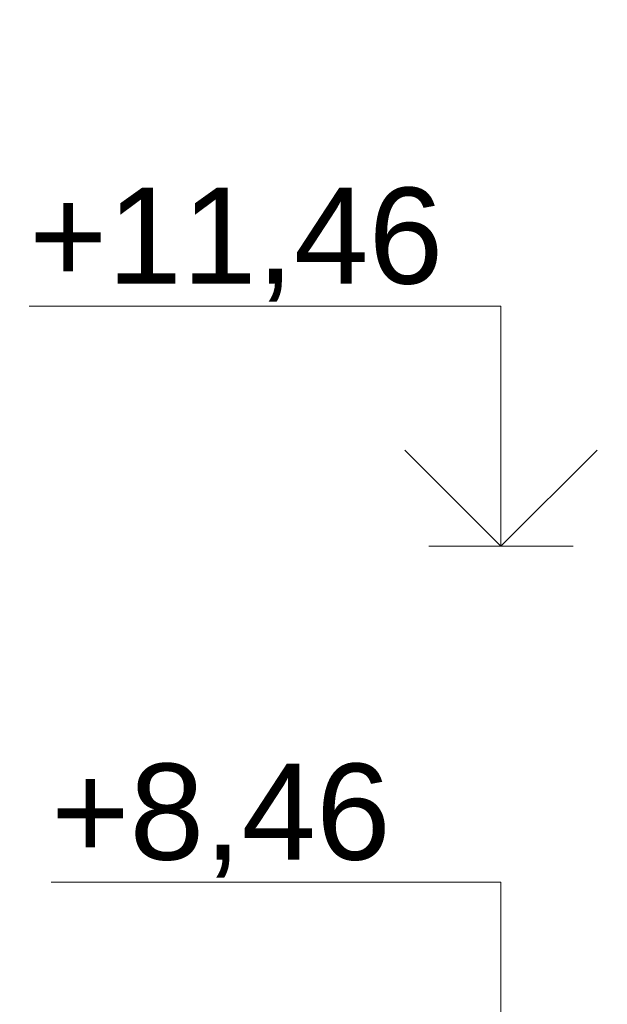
# Model space of a CAD drawing. Header units: millimetres. Extents: x -467606 to 1964440, y -17510 to 201584.
# Tile 26 of 43: x -455118 to -452060, y 9075 to 14203. Entities that reach past the tile are written whole.
import ezdxf

# ---------------------------------------------------------------- set-up
doc = ezdxf.new("R2010")
doc.units = ezdxf.units.MM
doc.header["$MEASUREMENT"] = 0
doc.layers.add('АР-Чертеж-Размеры.АР', color=7, linetype='Continuous')
doc.layers.add('АР-Чертеж-Размеры.АР_Ном._пера__1', color=7, linetype='Continuous', lineweight=0)
doc.styles.add('РЎР“Р•РќР•Р\xa0Р\x98Р\xa0_РЎРўР\x98Р›Р¬_1', font='arial.ttf')
doc.styles.add('РЎР“Р•РќР•Р\xa0Р\x98Р\xa0_РЎРўР\x98Р›Р¬_2', font='arial.ttf')
doc.dimstyles.new('СГЕНЕРИР_СТИЛЬ__7', dxfattribs={"dimtxt": 400, "dimasz": 237.5, "dimexe": 0.18, "dimexo": 2000, "dimgap": 0, "dimtad": 1, "dimlfac": 0.001, "dimzin": 0, "dimdsep": 46, "dimtxsty": 'РЎР“Р•РќР•Р\xa0Р\x98Р\xa0_РЎРўР\x98Р›Р¬_2', "dimblk": 'ARROWHEAD_6', "dimblk1": 'ARROWHEAD_6', "dimblk2": 'ARROWHEAD_6', "dimcen": 0.09, "dimclrd": 7, "dimclre": 7, "dimclrt": 7, "dimadec": 0, "dimazin": 0, "dimtfac": 1, "dimtdec": 4, "dimtmove": 0, "dimatfit": 3, "dimfxl": 1, "dimtolj": 1, "dimtzin": 0, "dimarcsym": 0})

# ---------------------------------------------------------------- blocks, each defined once
blk = doc.blocks.new('Линейный Размер_7_3', base_point=(-452613.6, 8460))
at = {"layer": 'АР-Чертеж-Размеры.АР_Ном._пера__1', "color": 7, "linetype": 'Continuous', "lineweight": 0}
for p, q in [((-452613.6, 12710), (-455069.7, 12710)), ((-452613.6, 11460), (-452613.6, 12710)), ((-452613.6, 11460), (-453113.6, 11960)), ((-452113.6, 11960), (-452613.6, 11460)), ((-452613.6, 11460), (-452988.6, 11460)), ((-452613.6, 11460), (-452238.6, 11460)), ((-452613.6, 9710), (-454954.4, 9710)), ((-452613.6, 8460), (-452613.6, 9710))]:
    blk.add_line(p, q, dxfattribs=at)
at = {"layer": 'АР-Чертеж-Размеры.АР_Ном._пера__1', "color": 7, "lineweight": 0, "char_height": 500, "attachment_point": 7, "style": 'РЎР“Р•РќР•Р\xa0Р\x98Р\xa0_РЎРўР\x98Р›Р¬_1'}
for s, insert in [('\\A1;{\\pql;\\fArial|b0|i0|c204|p0;\\W1.000000;+11,46}', (-455069.7, 12735)), ('\\A1;{\\pql;\\fArial|b0|i0|c204|p0;\\W1.000000;+8,46}', (-454954.4, 9735))]:
    blk.add_mtext(s, dxfattribs=dict(at, insert=insert))
blk = doc.blocks.new('*D301')
at = {"layer": 'АР-Чертеж-Размеры.АР_Ном._пера__1', "color": 7, "linetype": 'Continuous', "lineweight": 0, "transparency": 16777216}
for p, q in [((-465214, 60060), (-465214, 60247.5)), ((-465089, 59935), (-465339, 60185)), ((-449955.3, 60060), (-465448.4, 60060)), ((-465214, 349.8), (-465214, 60060)), ((-465339, 474.8), (-465089, 224.8)), ((-464979.6, 349.8), (-465448.4, 349.8)), ((-465214, 162.3), (-465214, 349.8))]:
    blk.add_line(p, q, dxfattribs=at)
at = {"layer": 'АР-Чертеж-Размеры.АР_Ном._пера__1', "color": 7, "lineweight": 0, "transparency": 16777216, "insert": (-465294, 29518.5), "char_height": 400, "attachment_point": 7, "rotation": 90, "style": 'РЎР“Р•РќР•Р\xa0Р\x98Р\xa0_РЎРўР\x98Р›Р¬_2'}
blk.add_mtext('\\A1;{\\pql;\\fArial|b0|i0|c204|p0;\\W1.000000;59,71}', dxfattribs=at)
blk = doc.blocks.new('ARROWHEAD_6')
at = {"color": 0, "linetype": 'Continuous', "lineweight": 0}
for p, q in [((-0.5, -0.5), (0.5, 0.5)), ((0, 0), (-1, 0))]:
    blk.add_line(p, q, dxfattribs=at)

msp = doc.modelspace()

# ---------------------------------------------------------------- block references
at = {"layer": 'АР-Чертеж-Размеры.АР', "color": 7, "linetype": 'Continuous', "lineweight": 0}
msp.add_blockref('Линейный Размер_7_3', (-452613.564, 8460), dxfattribs=at)

# ---------------------------------------------------------------- dimensions: what is measured, and where the dimension line sits
dim = msp.add_linear_dim(base=(-465213.993, 60060), p1=(-465598.755, 349.782), p2=(-449755.323, 60060), angle=90, dimstyle='СГЕНЕРИР_СТИЛЬ__7', dxfattribs=at)
dim.commit()
dim.dimension.update_dxf_attribs({"geometry": '*D301', "text_midpoint": (-465493.993, 30188.545), "dimtype": 160, "text_rotation": 90})

doc.saveas('drawing.dxf')
